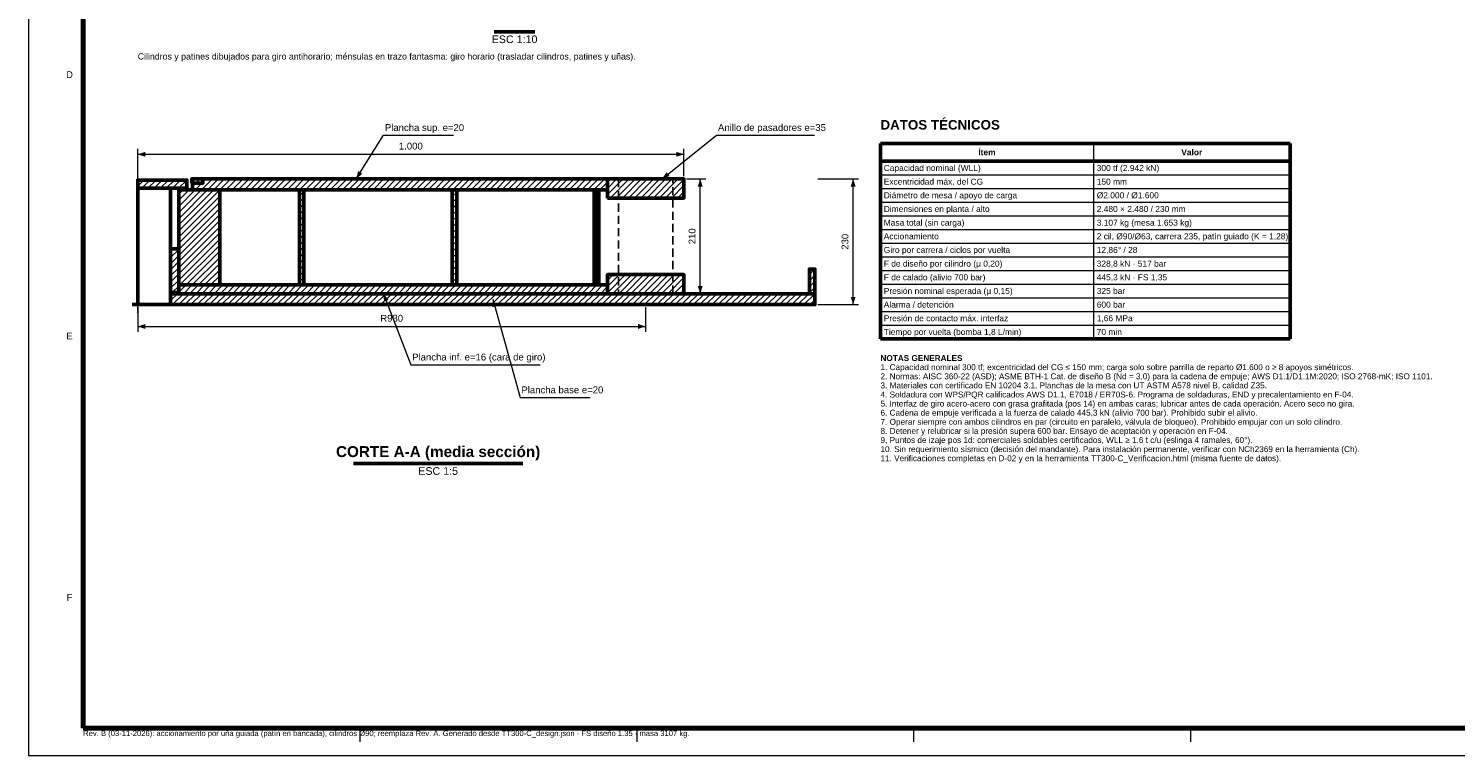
# Model space of a CAD drawing. Header units: millimetres. Extents: x 0 to 841, y 0 to 594.
# Tile 1 of 6: x 0 to 523, y 0 to 266. Entities that reach past the tile are written whole.
import ezdxf
from ezdxf.enums import TextEntityAlignment as Align

# ---------------------------------------------------------------- set-up
doc = ezdxf.new("R2010")
doc.units = ezdxf.units.MM
doc.linetypes.add('EJE', pattern=[22, 14, -3, 2, -3])
doc.linetypes.add('OCULTO', pattern=[4.5, 3, -1.5])
for name, color, linetype, lineweight in [('ACH', 7, 'CONTINUOUS', 13), ('COTA', 7, 'CONTINUOUS', 18), ('EJE', 7, 'EJE', 18), ('FINA', 7, 'CONTINUOUS', 18), ('MARCO', 7, 'CONTINUOUS', 70), ('OCU', 7, 'OCULTO', 25), ('TXT', 7, 'CONTINUOUS', 25), ('VIS', 7, 'CONTINUOUS', 50)]:
    doc.layers.add(name, color=color, linetype=linetype, lineweight=lineweight)
doc.styles.add('STD', font='LiberationSans-Regular.ttf')
doc.styles.add('STDB', font='LiberationSans-Bold.ttf')

msp = doc.modelspace()

# ---------------------------------------------------------------- hatches: boundary and pattern name
at = {"layer": 'ACH'}
h = msp.add_hatch(dxfattribs=at)
h.set_pattern_fill('ANSI31', scale=0.5)
h.paths.add_polyline_path([(40, 207.6), (58, 207.6), (58, 210.6), (40, 210.6)])
h = msp.add_hatch(dxfattribs=at)
h.set_pattern_fill('ANSI31', scale=0.5)
h.paths.add_polyline_path([(59.8, 209.4), (63.8, 209.4), (63.8, 211), (59.8, 211)])
h = msp.add_hatch(dxfattribs=at)
h.set_pattern_fill('ANSI31', scale=0.5)
h.paths.add_polyline_path([(60, 207), (212, 207), (212, 211), (60, 211)])
h = msp.add_hatch(dxfattribs=at)
h.set_pattern_fill('ANSI31', scale=0.5)
h.paths.add_polyline_path([(212, 204), (240, 204), (240, 211), (212, 211)])
h = msp.add_hatch(dxfattribs=at)
h.set_pattern_fill('ANSI31', scale=0.5)
h.paths.add_polyline_path([(55, 172.2), (70, 172.2), (70, 207), (55, 207)])
h = msp.add_hatch(dxfattribs=at)
h.set_pattern_fill('ANSI31', scale=0.5)
h.paths.add_polyline_path([(99.2, 172.2), (100.8, 172.2), (100.8, 207), (99.2, 207)])
h = msp.add_hatch(dxfattribs=at)
h.set_pattern_fill('ANSI31', scale=0.5)
h.paths.add_polyline_path([(155.2, 172.2), (156.8, 172.2), (156.8, 207), (155.2, 207)])
h = msp.add_hatch(dxfattribs=at)
h.set_pattern_fill('ANSI31', scale=0.5)
h.paths.add_polyline_path([(207.2, 172.2), (208.8, 172.2), (208.8, 207), (207.2, 207)])
h = msp.add_hatch(dxfattribs=at)
h.set_pattern_fill('ANSI31', scale=0.5)
h.paths.add_polyline_path([(52, 169.4), (55, 169.4), (55, 185.4), (52, 185.4)])
h = msp.add_hatch(dxfattribs=at)
h.set_pattern_fill('ANSI31', scale=0.5)
h.paths.add_polyline_path([(286, 169), (288, 169), (288, 178), (286, 178)])
h = msp.add_hatch(dxfattribs=at)
h.set_pattern_fill('ANSI31', scale=0.5)
h.paths.add_polyline_path([(212, 169), (240, 169), (240, 176), (212, 176)])
h = msp.add_hatch(dxfattribs=at)
h.set_pattern_fill('ANSI31', scale=0.5)
h.paths.add_polyline_path([(52, 165), (288, 165), (288, 169), (52, 169)])
h = msp.add_hatch(dxfattribs=at)
h.set_pattern_fill('ANSI31', scale=0.5)
h.paths.add_polyline_path([(55, 169), (212, 169), (212, 172.2), (55, 172.2)])

# ---------------------------------------------------------------- linework, layer by layer
at = {"layer": 'COTA'}
for p, q in [((120, 211), (130, 227)), ((130, 227), (155.65, 227)), ((232, 211), (252, 227)), ((252, 227), (287.8, 227)), ((40, 212), (40, 222)), ((40, 220), (240, 220)), ((240, 212), (240, 222)), ((241, 211), (248, 211)), ((246, 169), (246, 211)), ((289, 211), (304, 211)), ((302, 165), (302, 211)), ((130, 169), (140, 143)), ((241, 169), (248, 169)), ((40, 164), (40, 155)), ((170, 167), (180, 131)), ((226, 164), (226, 155)), ((289, 165), (304, 165)), ((40, 157), (226, 157)), ((140, 143), (187.4, 143)), ((180, 131), (205.65, 131))]:
    msp.add_line(p, q, dxfattribs=at)
for points in [[(40, 220), (42.8, 219.1), (42.8, 220.9)], [(240, 220), (237.2, 220.9), (237.2, 219.1)], [(120, 211), (122.25, 212.9), (120.72, 213.85)], [(232, 211), (234.75, 212.05), (233.62, 213.45)], [(246, 211), (245.1, 208.2), (246.9, 208.2)], [(302, 211), (301.1, 208.2), (302.9, 208.2)], [(130, 169), (130.17, 166.06), (131.85, 166.71)], [(246, 169), (246.9, 171.8), (245.1, 171.8)], [(302, 165), (302.9, 167.8), (301.1, 167.8)], [(170, 167), (169.88, 164.06), (171.62, 164.54)], [(40, 157), (42.8, 156.1), (42.8, 157.9)], [(226, 157), (223.2, 157.9), (223.2, 156.1)]]:
    msp.add_solid(points, dxfattribs=at)
at = {"layer": 'EJE'}
msp.add_line((40, 162), (40, 216), dxfattribs=at)
at = {"layer": 'FINA'}
for p, q in [((390, 224), (390, 152.5)), ((312, 212.5), (462, 212.5)), ((312, 207.5), (462, 207.5)), ((312, 202.5), (462, 202.5)), ((312, 197.5), (462, 197.5)), ((312, 192.5), (462, 192.5)), ((312, 187.5), (462, 187.5)), ((312, 182.5), (462, 182.5)), ((312, 177.5), (462, 177.5)), ((312, 172.5), (462, 172.5)), ((312, 167.5), (462, 167.5)), ((312, 162.5), (462, 162.5)), ((312, 157.5), (462, 157.5)), ((121.38, 10), (121.38, 5)), ((222.75, 10), (222.75, 5)), ((324.12, 10), (324.12, 5)), ((425.5, 10), (425.5, 5))]:
    msp.add_line(p, q, dxfattribs=at)
for points in [[(0, 0), (841, 0), (841, 594), (0, 594)], [(70, 172.2), (208, 172.2), (208, 207), (70, 207)]]:
    msp.add_lwpolyline(points, close=True, dxfattribs=at)
at = {"layer": 'MARCO'}
msp.add_lwpolyline([(20, 10), (831, 10), (831, 584), (20, 584)], close=True, dxfattribs=at)
at = {"layer": 'OCU'}
msp.add_lwpolyline([(216, 169), (236, 169), (236, 211), (216, 211)], close=True, dxfattribs=at)
at = {"layer": 'VIS'}
for p, q in [((170.56, 264.8), (185.44, 264.8)), ((312, 224), (462, 224)), ((312, 224), (312, 152.5)), ((462, 224), (462, 152.5)), ((312, 217.5), (462, 217.5)), ((38, 165), (40, 165)), ((312, 152.5), (462, 152.5)), ((119, 106.8), (181, 106.8))]:
    msp.add_line(p, q, dxfattribs=at)
for points in [[(40, 207.6), (58, 207.6), (58, 210.6), (40, 210.6)], [(59.8, 209.4), (63.8, 209.4), (63.8, 211), (59.8, 211)], [(60, 207), (212, 207), (212, 211), (60, 211)], [(212, 204), (240, 204), (240, 211), (212, 211)], [(40, 165), (52, 165), (52, 207.6), (40, 207.6)], [(55, 172.2), (70, 172.2), (70, 207), (55, 207)], [(99.2, 172.2), (100.8, 172.2), (100.8, 207), (99.2, 207)], [(155.2, 172.2), (156.8, 172.2), (156.8, 207), (155.2, 207)], [(207.2, 172.2), (208.8, 172.2), (208.8, 207), (207.2, 207)], [(52, 169.4), (55, 169.4), (55, 185.4), (52, 185.4)], [(286, 169), (288, 169), (288, 178), (286, 178)], [(212, 169), (240, 169), (240, 176), (212, 176)], [(52, 165), (288, 165), (288, 169), (52, 169)], [(55, 169), (212, 169), (212, 172.2), (55, 172.2)]]:
    msp.add_lwpolyline(points, close=True, dxfattribs=at)

# ---------------------------------------------------------------- texts
at = {"layer": 'TXT', "style": 'STD'}
for s, p in [('ESC 1:10', (178, 263.5)), ('ESC 1:5', (150, 105.5))]:
    msp.add_text(s, height=2.8, dxfattribs=at).set_placement(p, align=Align.TOP_CENTER)
at = {"layer": 'TXT'}
for s, height, style, p in [('Cilindros y patines dibujados para giro antihorario; ménsulas en trazo fantasma: giro horario (trasladar cilindros, patines y uñas).', 2.3, 'STD', (40, 254)), ('Plancha sup. e=20', 2.5, 'STD', (130.5, 227.8)), ('Anillo de pasadores e=35', 2.5, 'STD', (252.5, 227.8)), ('DATOS TÉCNICOS', 3.5, 'STDB', (312, 228)), ('Plancha inf. e=16 (cara de giro)', 2.5, 'STD', (140.5, 143.8)), ('Plancha base e=20', 2.5, 'STD', (180.5, 131.8)), ('Rev. B (03-11-2026): accionamiento por uña guiada (patín en bancada), cilindros Ø90; reemplaza Rev. A. Generado desde TT300-C_design.json · FS diseño 1.35 · masa 3107 kg.', 2, 'STD', (20, 6.5))]:
    msp.add_text(s, height=height, dxfattribs=dict(at, style=style)).set_placement(p, align=Align.BOTTOM_LEFT)
for s, height, style, p in [('D', 2.5, 'STD', (15, 249.17)), ('Ítem', 2.2, 'STDB', (351, 220.75)), ('Valor', 2.2, 'STDB', (426, 220.75)), ('E', 2.5, 'STD', (15, 153.5)), ('F', 2.5, 'STD', (15, 57.83))]:
    msp.add_text(s, height=height, dxfattribs=dict(at, style=style)).set_placement(p, align=Align.MIDDLE_CENTER)
for s, height, style, p in [('1.000', 2.5, 'STD', (140, 221)), ('R930', 2.5, 'STD', (133, 158)), ('CORTE A-A (media sección)', 4, 'STDB', (150, 108))]:
    msp.add_text(s, height=height, dxfattribs=dict(at, style=style)).set_placement(p, align=Align.BOTTOM_CENTER)
at = {"layer": 'TXT', "style": 'STD'}
for s, p in [('Capacidad nominal (WLL)', (313.2, 215)), ('300 tf (2.942 kN)', (391.2, 215)), ('Excentricidad máx. del CG', (313.2, 210)), ('150 mm', (391.2, 210)), ('Diámetro de mesa / apoyo de carga', (313.2, 205)), ('Ø2.000 / Ø1.600', (391.2, 205)), ('Dimensiones en planta / alto', (313.2, 200)), ('2.480 × 2.480 / 230 mm', (391.2, 200)), ('Masa total (sin carga)', (313.2, 195)), ('3.107 kg (mesa 1.653 kg)', (391.2, 195)), ('Accionamiento', (313.2, 190)), ('2 cil, Ø90/Ø63, carrera 235, patín guiado (K = 1,28)', (391.2, 190)), ('Giro por carrera / ciclos por vuelta', (313.2, 185)), ('12,86° / 28', (391.2, 185)), ('F de diseño por cilindro (μ 0,20)', (313.2, 180)), ('328,8 kN · 517 bar', (391.2, 180)), ('F de calado (alivio 700 bar)', (313.2, 175)), ('445,3 kN · FS 1,35', (391.2, 175)), ('Presión nominal esperada (μ 0,15)', (313.2, 170)), ('325 bar', (391.2, 170)), ('Alarma / detención', (313.2, 165)), ('600 bar', (391.2, 165)), ('Presión de contacto máx. interfaz', (313.2, 160)), ('1,66 MPa', (391.2, 160)), ('Tiempo por vuelta (bomba 1,8 L/min)', (313.2, 155)), ('70 min', (391.2, 155))]:
    msp.add_text(s, height=2.2, dxfattribs=at).set_placement(p, align=Align.MIDDLE_LEFT)
for s, p in [('210', (245, 190)), ('230', (301, 188))]:
    msp.add_text(s, height=2.5, rotation=90, dxfattribs=at).set_placement(p, align=Align.BOTTOM_CENTER)
at = {"layer": 'TXT'}
for s, style, p in [('NOTAS GENERALES', 'STDB', (312, 146.5)), ('1. Capacidad nominal 300 tf; excentricidad del CG ≤ 150 mm; carga solo sobre parrilla de reparto Ø1.600 o ≥ 8 apoyos simétricos.', 'STD', (312, 143.17)), ('3. Materiales con certificado EN 10204 3.1. Planchas de la mesa con UT ASTM A578 nivel B, calidad Z35.', 'STD', (312, 136.5)), ('2. Normas: AISC 360-22 (ASD); ASME BTH-1 Cat. de diseño B (Nd = 3,0) para la cadena de empuje; AWS D1.1/D1.1M:2020; ISO 2768-mK; ISO 1101.', 'STD', (312, 139.83)), ('4. Soldadura con WPS/PQR calificados AWS D1.1, E7018 / ER70S-6. Programa de soldaduras, END y precalentamiento en F-04.', 'STD', (312, 133.17)), ('5. Interfaz de giro acero-acero con grasa grafitada (pos 14) en ambas caras; lubricar antes de cada operación. Acero seco no gira.', 'STD', (312, 129.84)), ('6. Cadena de empuje verificada a la fuerza de calado 445,3 kN (alivio 700 bar). Prohibido subir el alivio.', 'STD', (312, 126.5)), ('8. Detener y relubricar si la presión supera 600 bar. Ensayo de aceptación y operación en F-04.', 'STD', (312, 119.84)), ('7. Operar siempre con ambos cilindros en par (circuito en paralelo, válvula de bloqueo). Prohibido empujar con un solo cilindro.', 'STD', (312, 123.17)), ('9, Puntos de izaje pos 1d: comerciales soldables certificados, WLL ≥ 1.6 t c/u (eslinga 4 ramales, 60°).', 'STD', (312, 116.51)), ('10. Sin requerimiento sísmico (decisión del mandante). Para instalación permanente, verificar con NCh2369 en la herramienta (Ch).', 'STD', (312, 113.17)), ('11. Verificaciones completas en D-02 y en la herramienta TT300-C_Verificacion.html (misma fuente de datos).', 'STD', (312, 109.84))]:
    msp.add_text(s, height=2.15, dxfattribs=dict(at, style=style)).set_placement(p, align=Align.TOP_LEFT)

doc.saveas('drawing.dxf')
